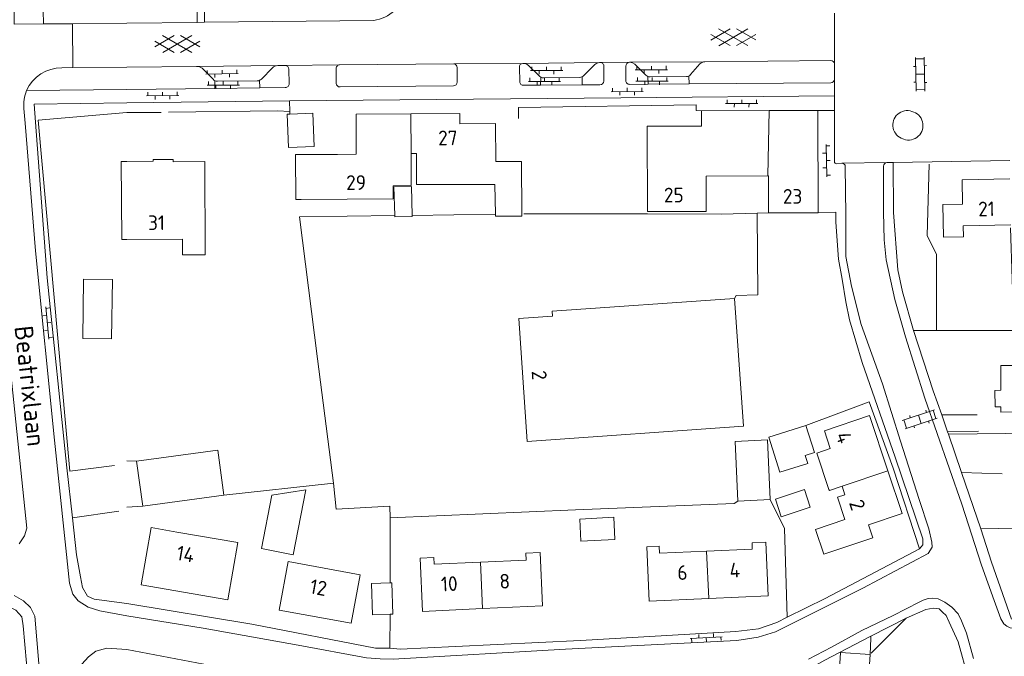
# Model space of a CAD drawing. Header units: metres. Extents: x 157366 to 159470, y 577030 to 578469.
# Tile 22 of 35: x 158985 to 159120, y 577182 to 577269. Entities that reach past the tile are written whole.
import ezdxf

# ---------------------------------------------------------------- set-up
doc = ezdxf.new("R2010")
doc.units = ezdxf.units.M
doc.header["$MEASUREMENT"] = 0
for name, color, linetype, lineweight in [('Gbkn_B01_hoofdgebouw', 1, 'Continuous', 18), ('Gbkn_B02_bijgebouw', 1, 'Continuous', 18), ('Gbkn_B07_tussenmuur', 252, 'Continuous', 18), ('Gbkn_B11_dakrand', 1, 'Continuous', 18), ('Gbkn_B14_dakrand bijgebouw', 1, 'Continuous', 18), ('Gbkn_S01_gesloten verharding (k)', 252, 'Continuous', 18), ('Gbkn_S02_open verharding', 252, 'Continuous', 18), ('Gbkn_T00_terreinafscheiding', 252, 'Continuous', 18), ('Gbkn_T20_overige afscheiding', 252, 'Continuous', 18), ('Gbkn_V00_kant verharding', 252, 'Continuous', 18), ('Gbkn_Z02_huisnummer', 252, 'Continuous', 18), ('Gbkn_Z06_straatnaam', 7, 'Continuous', 18)]:
    doc.layers.add(name, color=color, linetype=linetype, lineweight=lineweight)
doc.styles.add('NLCS-ISO-M1000-T25', font='NLCS-ISO.ttf', dxfattribs={"height": 2.5})

msp = doc.modelspace()

# ---------------------------------------------------------------- linework, layer by layer
at = {"layer": 'Gbkn_B01_hoofdgebouw', "flags": 128}
for points in [[(159050.2, 577254.36), (159045.36, 577254.33), (159045.35, 577255.74), (159038.66, 577255.7)], [(159078.24, 577256.11), (159078.24, 577254.03), (159070.86, 577254.02), (159070.88, 577242.38), (159078.89, 577242.39), (159078.89, 577242.73), (159078.88, 577247.22), (159087.31, 577247.23)], [(159087.45, 577256.12), (159078.24, 577256.11)], [(159087.31, 577247.23), (159087.37, 577247.23), (159087.38, 577242.2), (159094.14, 577242.21), (159094.11, 577256.14)], [(159094.11, 577256.14), (159087.45, 577256.12)], [(159038.66, 577255.7), (159031.21, 577255.65), (159031.24, 577250.18), (159028.69, 577250.17), (159022.95, 577250.13), (159022.99, 577244.03), (159023.74, 577244.04), (159036.27, 577244.12), (159036.26, 577245.9), (159038.72, 577245.92), (159038.69, 577250.28)], [(159050.2, 577254.36), (159050.24, 577249.18), (159053.74, 577249.2), (159053.78, 577242.07), (159053.78, 577241.76), (159050.18, 577241.74), (159050.18, 577242.02), (159050.09, 577246.08)], [(159000, 577249.2), (158999.21, 577249.2), (158999.29, 577238.59)], [(159000, 577238.59), (159007.55, 577238.64), (159007.57, 577236.48), (159010.67, 577236.5), (159010.6, 577249.19), (159006.31, 577249.16), (159006.31, 577249.49), (159003.59, 577249.47), (159003.59, 577249.23), (159000, 577249.2)], [(159038.69, 577250.28), (159039.43, 577250.29)], [(159120.26, 577246.82), (159113.76, 577246.69), (159113.82, 577243.38), (159111.12, 577243.33), (159111.2, 577238.88), (159113.94, 577238.94), (159113.91, 577240.44), (159120.39, 577240.56)], [(158999.29, 577238.59), (159000, 577238.59)], [(159083.98, 577213.15), (159082.77, 577230.57), (159057.92, 577228.84), (159057.98, 577228.13), (159053.37, 577227.81), (159054.53, 577211.09), (159083.98, 577213.15)], [(159129.19, 577225.87), (159122.12, 577225.82), (159122.15, 577221.43), (159119.01, 577221.41), (159119.03, 577218.05), (159118.23, 577218.04), (159118.24, 577215.78), (159119.01, 577215.79), (159119.01, 577215.08), (159129.25, 577215.14), (159129.21, 577222.52)], [(159103.65, 577207.09), (159101.13, 577214.6), (159094.99, 577212.54), (159095.8, 577210.13), (159093.95, 577209.51), (159095.61, 577204.57), (159095.67, 577204.41), (159097.41, 577204.99)], [(159097.41, 577204.99), (159097.79, 577203.83), (159096.76, 577203.49), (159097.78, 577200.46), (159093.78, 577199.12), (159094.92, 577195.73), (159101.58, 577197.97), (159100.98, 577199.75), (159105.59, 577201.3), (159103.65, 577207.09)], [(159006.78, 577198.76), (159015.09, 577197.32), (159013.74, 577189.53), (159001.93, 577191.58), (159003.28, 577199.37), (159006.78, 577198.76)], [(159078.95, 577196.15), (159072.53, 577195.86), (159072.48, 577196.84), (159070.81, 577196.76), (159071.15, 577189.35), (159079.24, 577189.72)], [(159079.24, 577189.72), (159087.34, 577190.09), (159087.01, 577197.36), (159085.14, 577197.27), (159085.17, 577196.43), (159078.95, 577196.15)], [(159048.43, 577188.33), (159056.6, 577188.71), (159056.26, 577195.95), (159054.34, 577195.86), (159054.38, 577194.95), (159048.14, 577194.66)], [(159031.75, 577192.95), (159030.53, 577186.33), (159020.73, 577188.14), (159021.95, 577194.76), (159031.75, 577192.95)], [(159048.14, 577194.66), (159041.83, 577194.37), (159041.79, 577195.31), (159039.93, 577195.22), (159040.27, 577187.94), (159048.43, 577188.33)], [(159096.74, 577175.01), (159097.19, 577182.35), (159101.22, 577182.1), (159101.05, 577179.3), (159112.08, 577178.63), (159111.76, 577173.39)]]:
    msp.add_lwpolyline(points, dxfattribs=at)
at = {"layer": 'Gbkn_B02_bijgebouw', "flags": 128}
for points in [[(159093.63, 577209.57), (159092.45, 577213.27), (159087.43, 577211.66), (159088.94, 577206.91), (159092.73, 577208.11), (159092.39, 577209.17), (159093.63, 577209.57)], [(159087.62, 577203.19), (159087.24, 577211.29), (159082.84, 577211.08), (159083.22, 577202.98), (159087.62, 577203.19)], [(159013.21, 577203.78), (159012.39, 577209.88), (159001.32, 577208.39), (159002.14, 577202.29), (159013.21, 577203.78)], [(159024.37, 577204.51), (159022.64, 577195.66), (159018.33, 577196.5), (159019.75, 577203.78), (159024.37, 577204.51)], [(159066.46, 577197.73), (159066.31, 577200.76), (159061.69, 577200.52), (159061.84, 577197.5), (159066.46, 577197.73)]]:
    msp.add_lwpolyline(points, dxfattribs=at)
at = {"layer": 'Gbkn_B07_tussenmuur', "flags": 128}
for points in [[(159087.31, 577247.23), (159087.45, 577256.12)], [(159038.66, 577255.7), (159038.69, 577250.28)], [(159097.41, 577204.99), (159103.65, 577207.09)], [(159079.24, 577189.72), (159078.95, 577196.15)], [(159048.43, 577188.33), (159048.14, 577194.66)]]:
    msp.add_lwpolyline(points, dxfattribs=at)
at = {"layer": 'Gbkn_B11_dakrand', "flags": 128}
msp.add_lwpolyline([(159039.43, 577250.29), (159039.44, 577246.05), (159050.09, 577246.08)], dxfattribs=at)
at = {"layer": 'Gbkn_B14_dakrand bijgebouw', "flags": 128}
for points in [[(159021.84, 577255.65), (159022, 577251.12), (159025.49, 577251.24), (159025.32, 577255.77), (159022.18, 577255.66)], [(159022.18, 577255.66), (159021.84, 577255.65)], [(159036.47, 577241.65), (159038.86, 577241.71), (159038.86, 577241.87), (159038.76, 577245.8), (159036.37, 577245.74), (159036.47, 577241.84), (159036.47, 577241.65)], [(158997.91, 577225.06), (158993.98, 577225.11), (158994.08, 577233.18), (158998.02, 577233.13), (158997.91, 577225.06)], [(159092.27, 577204.55), (159093.06, 577202.15), (159089.11, 577200.84), (159088.32, 577203.24), (159092.27, 577204.55)], [(159033.44, 577187.47), (159035.83, 577187.56), (159036.2, 577187.57), (159036.06, 577191.85), (159035.84, 577191.84), (159033.3, 577191.76), (159033.44, 577187.47)]]:
    msp.add_lwpolyline(points, dxfattribs=at)
at = {"layer": 'Gbkn_S01_gesloten verharding (k)'}
for points in [[(159079.51, 577265.73), (159082.15, 577267.26)], [(159082.15, 577264.97), (159079.51, 577266.49)], [(159084.58, 577264.97), (159080.59, 577267.26)], [(159080.6, 577264.96), (159084.57, 577267.27)], [(159085.66, 577265.75), (159083.01, 577267.27)], [(159083.02, 577264.97), (159085.66, 577266.5)], [(159003.78, 577264.8), (159006.42, 577266.34)], [(159006.43, 577264.04), (159003.78, 577265.56)], [(159008.85, 577264.04), (159004.86, 577266.33)], [(159004.87, 577264.03), (159008.84, 577266.34)], [(159009.93, 577264.82), (159007.28, 577266.34)], [(159007.29, 577264.04), (159009.93, 577265.57)]]:
    msp.add_lwpolyline(points, dxfattribs=at)
at = {"layer": 'Gbkn_S02_open verharding'}
for points in [[(159107.39, 577263.37), (159107.49, 577258.77)], [(159108.59, 577263.19), (159107.39, 577263.17)], [(159108.59, 577263.39), (159108.69, 577258.79)], [(159010.75, 577261.1), (159015.15, 577261.18)], [(159010.94, 577261.6), (159010.95, 577261.1)], [(159011.95, 577261.12), (159011.96, 577260.62)], [(159012.95, 577261.64), (159012.96, 577261.14)], [(159013.95, 577261.16), (159013.96, 577260.66)], [(159014.95, 577261.68), (159014.95, 577261.18)], [(159054.96, 577261.59), (159059.36, 577261.59)], [(159055.16, 577262.09), (159055.16, 577261.59)], [(159056.16, 577261.59), (159056.16, 577261.09)], [(159057.16, 577262.09), (159057.16, 577261.59)], [(159058.16, 577261.59), (159058.16, 577261.09)], [(159059.16, 577262.09), (159059.16, 577261.59)], [(159069.24, 577261.68), (159073.64, 577261.7)], [(159069.44, 577262.18), (159069.44, 577261.68)], [(159070.44, 577261.68), (159070.44, 577261.18)], [(159071.44, 577262.19), (159071.44, 577261.69)], [(159072.44, 577261.69), (159072.44, 577261.19)], [(159073.44, 577262.2), (159073.44, 577261.7)], [(159107.42, 577262.12), (159107.12, 577262.11)], [(159108.64, 577261.09), (159107.44, 577261.07)], [(159108.92, 577262.25), (159108.62, 577262.24)], [(159011.1, 577260.09), (159011.11, 577259.59)], [(159013.1, 577260.1), (159013.11, 577259.6)], [(159015.1, 577260.11), (159015.11, 577259.61)], [(159054.67, 577260.1), (159059.07, 577260.1)], [(159054.87, 577260.6), (159054.87, 577260.1)], [(159055.87, 577260.1), (159055.87, 577259.6)], [(159056.87, 577260.6), (159056.87, 577260.1)], [(159057.87, 577260.1), (159057.87, 577259.6)], [(159058.87, 577260.6), (159058.87, 577260.1)], [(159069.32, 577260.15), (159073.72, 577260.15)], [(159069.52, 577260.65), (159069.52, 577260.15)], [(159070.52, 577260.15), (159070.52, 577259.65)], [(159071.52, 577260.65), (159071.52, 577260.15)], [(159072.52, 577260.15), (159072.52, 577259.65)], [(159073.52, 577260.65), (159073.52, 577260.15)], [(159107.46, 577260.02), (159107.16, 577260.01)], [(159108.96, 577259.95), (159108.66, 577259.94)], [(159002.85, 577258.64), (159002.85, 577258.14)], [(159004.85, 577258.66), (159004.86, 577258.16)], [(159006.85, 577258.68), (159006.85, 577258.18)], [(159010.91, 577259.59), (159015.31, 577259.61)], [(159012.11, 577259.59), (159012.11, 577259.09)], [(159014.11, 577259.6), (159014.11, 577259.1)], [(159065.93, 577258.7), (159070.33, 577258.74)], [(159066.12, 577259.2), (159066.13, 577258.7)], [(159067.13, 577258.71), (159067.13, 577258.21)], [(159068.13, 577259.22), (159068.13, 577258.72)], [(159069.13, 577258.73), (159069.13, 577258.23)], [(159070.13, 577259.24), (159070.13, 577258.74)], [(159108.69, 577258.99), (159107.49, 577258.97)], [(159002.65, 577258.14), (159007.05, 577258.18)], [(159003.85, 577258.15), (159003.86, 577257.65)], [(159005.85, 577258.17), (159005.86, 577257.67)], [(159081.53, 577257.1), (159085.93, 577257.08)], [(159081.73, 577257.6), (159081.73, 577257.1)], [(159082.73, 577257.1), (159082.72, 577256.6)], [(159083.73, 577257.59), (159083.73, 577257.09)], [(159084.73, 577257.09), (159084.72, 577256.59)], [(159085.73, 577257.58), (159085.73, 577257.08)], [(159095.22, 577251.53), (159095.32, 577247.13)], [(159095.73, 577251.34), (159095.23, 577251.33)], [(159095.25, 577250.33), (159094.75, 577250.32)], [(159095.77, 577249.34), (159095.27, 577249.33)], [(159095.29, 577248.33), (159094.79, 577248.32)], [(159095.81, 577247.34), (159095.31, 577247.33)], [(158988.93, 577229.41), (158989.37, 577225.03)], [(158989.44, 577229.26), (158988.95, 577229.21)], [(158989.05, 577228.22), (158988.55, 577228.17)], [(158989.25, 577226.22), (158988.75, 577226.17)], [(158989.65, 577227.27), (158989.15, 577227.22)], [(158989.85, 577225.28), (158989.35, 577225.23)], [(159105.61, 577213.96), (159109.98, 577215.41)], [(159105.99, 577212.82), (159110.36, 577214.27)], [(159106.61, 577214.61), (159106.7, 577214.32)], [(159107.79, 577214.68), (159108.17, 577213.55)], [(159108.79, 577215.33), (159108.89, 577215.05)], [(159109.79, 577215.35), (159110.17, 577214.21)], [(159105.8, 577214.02), (159106.18, 577212.88)], [(159107.18, 577213.21), (159107.27, 577212.93)], [(159109.17, 577213.88), (159109.26, 577213.59)], [(159077.9, 577184.32), (159077.87, 577184.82)], [(159079.9, 577184.43), (159079.87, 577184.93)], [(159081.09, 577184.49), (159076.7, 577184.25)], [(159076.93, 577183.77), (159076.9, 577184.27)], [(159078.92, 577183.87), (159078.9, 577184.37)], [(159080.92, 577183.98), (159080.89, 577184.48)]]:
    msp.add_lwpolyline(points, dxfattribs=at)
at = {"layer": 'Gbkn_T00_terreinafscheiding', "flags": 128}
msp.add_lwpolyline([(159101.38, 577182.29), (159106.15, 577187.02)], dxfattribs=at)
at = {"layer": 'Gbkn_T20_overige afscheiding', "flags": 128}
for points in [[(159000, 577255.86), (158987.89, 577254.83), (158992.24, 577207.06), (158998.31, 577207.81)], [(159000, 577255.86), (159004.68, 577255.88)], [(159005.67, 577255.9), (159020.52, 577256.09), (159022.17, 577256.01)], [(159107.14, 577226.21), (159110.26, 577226.21), (159110.27, 577236.56), (159109, 577239.13), (159109.26, 577248.85)], [(159013.21, 577203.78), (159028.12, 577205.41), (159025.94, 577222.32), (159023.51, 577241.67), (159036.47, 577241.84)], [(159038.86, 577241.87), (159050.18, 577242.02)], [(159054.04, 577242.07), (159070.88, 577242.06), (159080.94, 577242.02), (159085.84, 577242.16), (159085.93, 577231.07), (159082.99, 577230.95), (159082.77, 577230.57)], [(159085.84, 577242.16), (159087.38, 577242.2)], [(159110.26, 577226.21), (159120.8, 577226.21), (159120.33, 577240.19)], [(159092.45, 577213.27), (159101.11, 577216.49), (159104.36, 577207.45), (159107.96, 577196.45)], [(159000, 577208.43), (159001.32, 577208.39)], [(159028.12, 577205.41), (159028.49, 577201.85), (159035.81, 577202.28), (159035.86, 577200.7), (159035.84, 577191.84)], [(159000, 577202.13), (159002.14, 577202.29)], [(159035.86, 577200.7), (159061.08, 577201.77), (159082.72, 577202.64), (159083.22, 577202.98)], [(159087.62, 577203.19), (159089.55, 577199.26), (159089.94, 577187.16)], [(158992.58, 577200.67), (158998.91, 577201.61)], [(159116.32, 577199.19), (159145.15, 577199.76)], [(159035.83, 577187.56), (159035.82, 577182.93)]]:
    msp.add_lwpolyline(points, dxfattribs=at)
at = {"layer": 'Gbkn_V00_kant verharding', "flags": 128}
for points in [[(159009.56, 577268.14), (159009.59, 577274.96), (159010.58, 577274.97), (159010.58, 577268.16)], [(158984.64, 577267.91), (158984.67, 577271.57), (158984.68, 577272.13), (158988.5, 577272.13), (158988.52, 577271.6), (158988.62, 577267.92)], [(159096.39, 577269.4), (159096.36, 577262.52)], [(158988.62, 577267.92), (158984.64, 577267.91)], [(158988.62, 577267.92), (158992.59, 577267.96)], [(158992.59, 577267.96), (159000, 577268.04)], [(158992.61, 577261.98), (158992.59, 577267.96)], [(159000, 577268.04), (159009.56, 577268.14)], [(159010.58, 577268.16), (159009.56, 577268.14)], [(159010.58, 577268.16), (159033.61, 577268.41)], [(159028.97, 577262.35), (159044.5, 577262.49)], [(159053.91, 577262.56), (159044.5, 577262.49)], [(159053.96, 577262.56), (159053.91, 577262.56)], [(159064.37, 577262.66), (159053.96, 577262.56)], [(159064.37, 577262.66), (159064.02, 577262.58), (159063.73, 577262.39), (159062.24, 577260.9), (159062.12, 577260.8), (159062, 577260.73)], [(159064.48, 577262.67), (159064.37, 577262.66)], [(159068.43, 577262.71), (159064.48, 577262.67)], [(159068.51, 577262.71), (159068.43, 577262.71)], [(159078.73, 577262.77), (159068.51, 577262.71)], [(159070.94, 577260.79), (159070.79, 577260.86), (159070.67, 577260.96), (159069.17, 577262.43), (159068.86, 577262.63), (159068.51, 577262.71)], [(159076.51, 577260.81), (159076.66, 577260.91), (159076.78, 577261.03), (159078.02, 577262.48)], [(159078.73, 577262.77), (159095.87, 577262.94)], [(159096.36, 577262.52), (159096.36, 577260.39)], [(158992.61, 577261.98), (158991.14, 577261.96)], [(158992.61, 577261.98), (159000, 577262.06)], [(159000, 577262.06), (159009.49, 577262.15)], [(159020.54, 577262.26), (159009.49, 577262.15)], [(159011.98, 577260.2), (159011.84, 577260.28), (159011.72, 577260.39), (159010.23, 577261.89), (159009.89, 577262.08), (159009.49, 577262.15)], [(159018.07, 577260.26), (159018.2, 577260.33), (159018.32, 577260.43), (159019.82, 577261.93)], [(159020.54, 577262.26), (159021.54, 577262.27)], [(159028.97, 577262.35), (159021.54, 577262.27)], [(159022.09, 577259.78), (159022.05, 577261.76)], [(159028.48, 577261.82), (159028.51, 577259.84)], [(159044.97, 577259.99), (159044.97, 577261.99)], [(159053.5, 577260.05), (159053.46, 577262.05)], [(159054.67, 577262.27), (159056.13, 577260.86), (159056.25, 577260.76), (159056.38, 577260.67)], [(159064.95, 577260.15), (159064.96, 577262.15)], [(159067.96, 577260.2), (159067.97, 577262.16)], [(159011.98, 577260.2), (159012.15, 577260.15), (159012.32, 577260.14), (159017.74, 577260.18), (159017.91, 577260.2), (159018.07, 577260.26)], [(159011.98, 577259.15), (159011.98, 577260.2)], [(159018.11, 577259.22), (159018.07, 577260.26)], [(159056.38, 577260.67), (159056.34, 577259.59)], [(159056.38, 577260.67), (159056.54, 577260.61), (159056.72, 577260.59), (159061.65, 577260.62), (159061.83, 577260.66), (159062, 577260.73)], [(159062.02, 577259.65), (159062, 577260.73)], [(159070.94, 577260.79), (159071.1, 577260.74), (159071.26, 577260.72), (159076.2, 577260.77), (159076.36, 577260.77), (159076.51, 577260.81)], [(159070.94, 577260.79), (159070.97, 577259.73)], [(159076.56, 577259.78), (159070.97, 577259.73)], [(159076.51, 577260.81), (159076.56, 577259.78)], [(159076.56, 577259.78), (159095.87, 577259.93)], [(159096.36, 577260.39), (159096.37, 577258.12)], [(158986.33, 577258.85), (159000, 577259.01)], [(159000, 577259.01), (159011.98, 577259.15)], [(159018.11, 577259.22), (159011.98, 577259.15)], [(159018.11, 577259.22), (159021.57, 577259.28)], [(159029.03, 577259.35), (159044.48, 577259.5)], [(159056.34, 577259.59), (159054.02, 577259.57)], [(159062.02, 577259.65), (159056.34, 577259.59)], [(159062.02, 577259.65), (159064.42, 577259.64)], [(159070.97, 577259.73), (159068.49, 577259.7)], [(158987.55, 577254.54), (158987.34, 577257.01), (159000, 577257.17)], [(159000, 577257.17), (159022.14, 577257.44)], [(159022.14, 577257.44), (159067.27, 577257.86), (159096.37, 577258.12)], [(159022.14, 577257.44), (159022.17, 577256.01), (159022.18, 577255.66)], [(159096.37, 577258.12), (159096.36, 577256.13)], [(158986.14, 577254.42), (158985.96, 577256.41)], [(159053.35, 577255.06), (159053.33, 577256.54), (159077.51, 577256.93), (159077.51, 577256.13), (159078.24, 577256.11)], [(159096.36, 577256.13), (159094.11, 577256.14)], [(159096.35, 577249.17), (159096.36, 577256.13)], [(159000, 577187.35), (158996.31, 577188.04), (158994.73, 577188.51), (158993.34, 577189.38), (158992.64, 577190.32), (158992.17, 577191.8), (158990.13, 577211.27), (158987.53, 577237.06), (158986.14, 577254.42)], [(158987.55, 577254.54), (158989.15, 577233.36), (158991.81, 577207.5), (158992.58, 577200.67), (158993.15, 577195.65), (158993.67, 577192.68), (158993.94, 577191.2), (158994.64, 577190.01), (158995.55, 577189.62), (159000, 577189.03)], [(159105.69, 577252.28), (159105.8, 577252.22)], [(159097.38, 577248.96), (159103.49, 577249.06)], [(159104.37, 577249.07), (159103.49, 577249.06)], [(159120.26, 577249.33), (159104.37, 577249.07)], [(159104.37, 577249.07), (159104.4, 577242.24)], [(159097.38, 577248.96), (159096.68, 577248.89)], [(159097.93, 577241.94), (159097.84, 577248.5)], [(159103.04, 577248.56), (159103.04, 577242.31)], [(159094.14, 577242.21), (159096.56, 577242.3), (159096.55, 577240.94)], [(159103.04, 577242.31), (159103.15, 577238.54), (159103.39, 577235.81), (159104.6, 577230.4), (159106.02, 577225.32), (159108.68, 577216.96), (159113.73, 577202.56), (159116.4, 577194.25)], [(159000, 577187.35), (159010.4, 577185.67), (159023.3, 577183.35), (159032.62, 577181.64), (159034.48, 577181.48), (159036.28, 577181.46), (159059.75, 577182.83), (159083.09, 577183.98), (159085.96, 577184.43), (159088.35, 577185.19), (159100.21, 577191.1), (159109.15, 577195.84), (159109.66, 577196.68), (159109.61, 577197.39), (159109.23, 577199.21), (159107.91, 577203.2), (159105.35, 577211.15), (159102.89, 577218.95), (159100, 577227), (159098.69, 577232.23), (159097.93, 577236.27), (159097.93, 577241.94)], [(159117.75, 577194.65), (159116.32, 577199.19), (159113.68, 577206.85), (159111.88, 577212.06), (159111.75, 577212.42), (159110.97, 577214.69), (159109.83, 577217.98), (159107.14, 577226.21), (159105.62, 577231.46), (159105.01, 577234.44), (159104.4, 577242.24)], [(159000, 577189.03), (159017.03, 577186.2), (159033.87, 577182.93), (159035.82, 577182.93), (159037.2, 577182.83), (159044.77, 577183.18), (159061.78, 577184), (159082.91, 577185.2), (159086.01, 577185.57), (159088.5, 577186.44), (159089.94, 577187.16), (159095.08, 577189.73), (159107.96, 577196.45), (159108.42, 577197.01), (159108.39, 577197.84), (159104.64, 577208.97), (159100.13, 577221.82), (159098.43, 577227.64), (159097.9, 577230.1), (159097.42, 577233.17), (159096.91, 577235.92), (159096.55, 577240.94)], [(158984.05, 577221.64), (158986.35, 577199.28)], [(159110.97, 577214.69), (159115.79, 577214.7)], [(159111.75, 577212.42), (159116, 577212.51)], [(159111.88, 577212.06), (159135.23, 577212.34)], [(159113.68, 577206.85), (159119.22, 577206.67)], [(158986.35, 577199.28), (158986.04, 577198.24), (158985.32, 577197.16)], [(159116.4, 577194.25), (159118.12, 577189.43), (159119.03, 577186.92), (159119.44, 577186.24), (159119.85, 577185.96), (159120.31, 577185.73), (159120.95, 577185.62), (159122.8, 577185.76), (159131.83, 577185.9), (159141.48, 577185.83), (159150.78, 577186.05), (159154.6, 577186.04), (159159.98, 577186.21), (159165.2, 577186.49), (159167.09, 577186.62), (159169.45, 577187.06), (159173.93, 577187.87)], [(159117.75, 577194.65), (159120.5, 577186.91)], [(158984.64, 577190.1), (158985.9, 577189.38), (158986.86, 577188.48), (158987.46, 577187.29), (158989.3, 577165.29), (158990.64, 577147.25), (158991.2, 577144.17), (158992.65, 577139.95), (158992.97, 577138.57)], [(158962.79, 577136.52), (158974.99, 577135.7), (158987.08, 577134.93), (158988.81, 577134.95), (158990.26, 577135.49), (158991, 577136.28), (158991.42, 577138.18), (158991.23, 577139.98), (158990.1, 577143.11), (158989.45, 577145.17), (158988.85, 577149.37), (158987.23, 577170.73), (158985.86, 577185.98), (158985.66, 577187.2), (158984.85, 577188.12), (158984.14, 577188.5), (158983.18, 577188.74), (158968.04, 577187.24), (158965.12, 577186.95)], [(159115.31, 577181.52), (159114.33, 577185.01), (159113.65, 577186.65), (159113.21, 577187.62), (159112.33, 577188.55), (159111.42, 577189.23), (159110.49, 577189.67), (159109.72, 577189.76), (159109.11, 577189.7), (159108.45, 577189.47), (159107.89, 577189.22), (159104.38, 577187.38), (159100.11, 577185.34), (159095.94, 577183.09), (159092.85, 577181.47)], [(159115.78, 577104.52), (159115.65, 577115.62), (159115.95, 577138.23), (159116.01, 577142.89), (159116.09, 577152.69), (159116.08, 577152.95), (159115.94, 577167.43), (159115.46, 577173.25), (159115.06, 577176.08), (159114.63, 577178.71), (159113.21, 577183.8), (159112.01, 577186.48), (159111.56, 577187.4), (159111.06, 577187.87), (159110.61, 577188.32), (159109.79, 577188.41), (159108.79, 577188.22), (159106.15, 577187.02)], [(159106.15, 577187.02), (159101.34, 577184.56), (159097.05, 577182.38), (159095.07, 577181.32), (159093.33, 577180.38), (159092.77, 577180.11), (159090.45, 577178.97), (159089.86, 577178.79), (159089.45, 577178.67), (159088.01, 577178.21), (159086.46, 577177.93), (159080.55, 577177.34), (159074.99, 577177.14), (159071.03, 577176.87), (159070.25, 577176.8), (159069.79, 577176.58), (159069.19, 577176.18), (159068.5, 577175.41), (159068.19, 577174.59), (159068.79, 577163.17), (159068.91, 577160.96), (159069.5, 577150.61), (159069.54, 577149.81)], [(159101.22, 577182.1), (159101.32, 577184.3), (159101.34, 577184.56)], [(159000, 577182.76), (158997.26, 577182.93), (158995.76, 577182.56), (158994.74, 577181.78), (158993.87, 577180.79), (158993.38, 577179.3), (158993.55, 577177.52), (158995.78, 577148.69), (158996.02, 577146.58), (158997.36, 577141.94), (158998.95, 577137.42), (159000, 577136.02)], [(159057.9, 577136.21), (159057.68, 577135.82), (159059.01, 577138.47), (159062.65, 577144.95), (159062.75, 577147.18), (159061.85, 577172.39), (159061.62, 577174.35), (159061.17, 577175.77), (159060.3, 577176.56), (159059.19, 577177.22), (159057.84, 577177.53), (159038.44, 577176.78), (159032.72, 577176.66), (159030.44, 577176.87), (159017.16, 577179.52), (159000, 577182.76)]]:
    msp.add_lwpolyline(points, dxfattribs=at)
at = {"layer": 'Gbkn_V00_kant verharding'}
for points in [[(159033.61, 577268.41, 0.329252), (159037.9, 577272.45)], [(159044.97, 577261.99, 0.406192), (159044.5, 577262.49)], [(159053.91, 577262.56, 0.41488), (159053.46, 577262.05)], [(159054.67, 577262.27, 0.185019), (159053.96, 577262.56)], [(159064.96, 577262.15, 0.428563), (159064.48, 577262.67)], [(159068.43, 577262.71, 0.400359), (159067.97, 577262.16)], [(159078.73, 577262.77, 0.193474), (159078.02, 577262.48)], [(159096.36, 577262.52, 0.3995), (159095.87, 577262.94)], [(158991.14, 577261.96, 0.297154), (158986.33, 577258.85)], [(159020.54, 577262.26, 0.215534), (159019.82, 577261.93)], [(159022.05, 577261.76, 0.390289), (159021.54, 577262.27)], [(159028.97, 577262.35, 0.419939), (159028.48, 577261.82)], [(159021.57, 577259.28, 0.435293), (159022.09, 577259.78)], [(159028.51, 577259.84, 0.413823), (159029.03, 577259.35)], [(159044.48, 577259.5, 0.445225), (159044.97, 577259.99)], [(159053.5, 577260.05, 0.437343), (159054.02, 577259.57)], [(159064.42, 577259.64, 0.411091), (159064.95, 577260.15)], [(159067.96, 577260.2, 0.429158), (159068.49, 577259.7)], [(159095.87, 577259.93, 0.402945), (159096.36, 577260.39)], [(158986.33, 577258.85, 0.12123), (158985.96, 577256.41)], [(159106.92, 577256.02, 1.012055), (159105.69, 577252.28)], [(159105.8, 577252.22, 1.043553), (159106.92, 577256.02)], [(159096.35, 577249.17, 0.371425), (159096.68, 577248.89)], [(159103.49, 577249.06, 0.398566), (159103.04, 577248.56)], [(159097.84, 577248.5, 0.413408), (159097.38, 577248.96)]]:
    msp.add_lwpolyline(points, format="xyb", dxfattribs=at)

# ---------------------------------------------------------------- texts
at = {"layer": 'Gbkn_Z02_huisnummer', "style": 'NLCS-ISO-M1000-T25'}
for s, rotation, p in [('27', 0.2865, (159042.39, 577251.4)), ('29', 0.3438, (159029.86, 577245.32)), ('25', 0.0573, (159073.14, 577243.63)), ('23', 0.0573, (159089.34, 577243.45)), ('21', 1.0885, (159115.96, 577241.72)), ('31', 0.2865, (159002.88, 577239.86)), ('2', 273.955, (159055.12, 577220.69)), ('4', 288.5437, (159096.49, 577211.98)), ('2', 288.5437, (159098.33, 577202.75)), ('14', 350.2079, (159006.64, 577194.98)), ('6', 2.5791, (159075.01, 577192.21)), ('4', 2.5791, (159082.12, 577192.54)), ('10', 2.6364, (159042.82, 577190.66)), ('8', 2.6364, (159050.78, 577191.03)), ('12', 349.567, (159024.79, 577190.43))]:
    msp.add_text(s, height=2, rotation=rotation, dxfattribs=at).set_placement(p)
at = {"layer": 'Gbkn_Z06_straatnaam', "style": 'NLCS-ISO-M1000-T25'}
msp.add_text('Beatrixlaan', height=2.5, rotation=276.201, dxfattribs=at).set_placement((158984.67, 577226.7))

doc.saveas('drawing.dxf')
